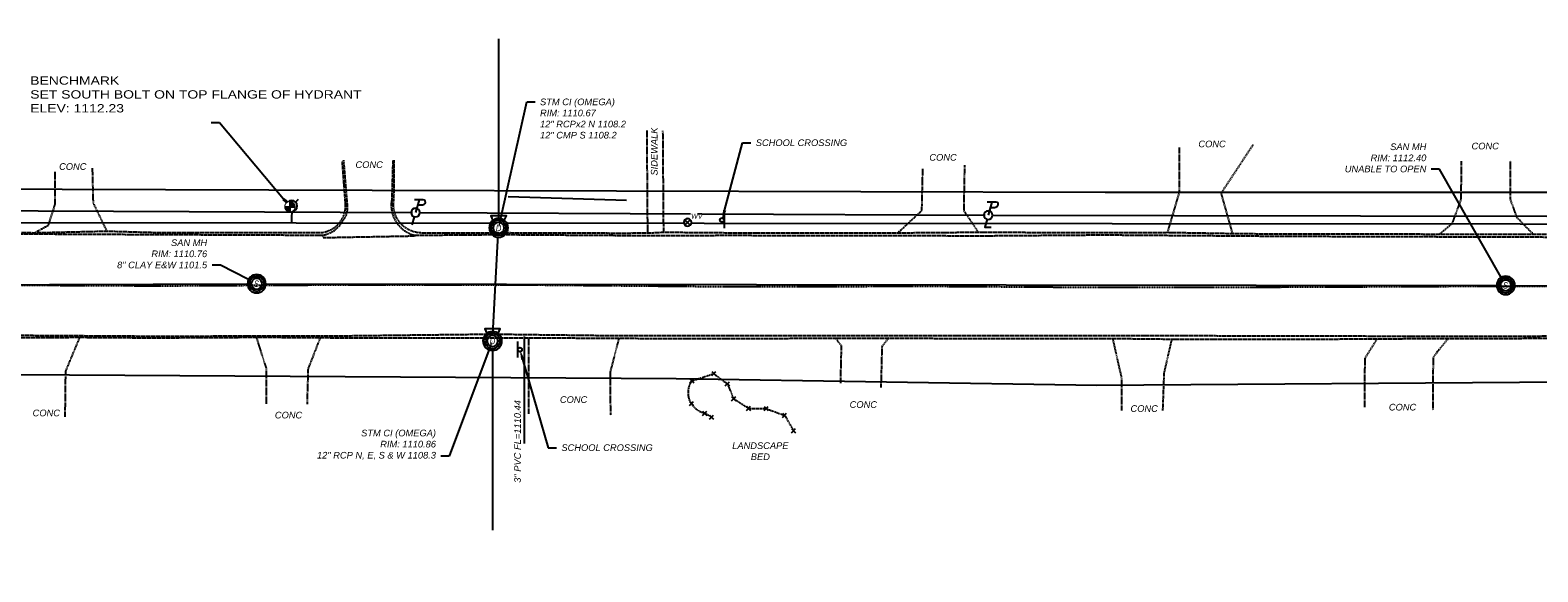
# Model space of a CAD drawing. Extents: x 193346 to 196005, y 288562 to 289022.
# Tile 5 of 12: x 194462 to 194825, y 288719 to 288849. Entities that reach past the tile are written whole.
import ezdxf
from ezdxf import colors
from ezdxf.entities.mleader import LeaderData, LeaderLine
from ezdxf.enums import TextEntityAlignment as Align
from ezdxf.math import Vec2, Vec3

# ---------------------------------------------------------------- set-up
doc = ezdxf.new("R2010")
doc.units = 0
doc.header["$MEASUREMENT"] = 0
for name, pattern in [('c_x-pv-crown', [0.06, 0.035, -0.025]), ('c_x-pv-curb', [0.25, 0.2, -0.05]), ('c_x-pv-drive', [0.2, 0.15, -0.05]), ('c_x-pv-walk', [0.2, 0.15, -0.05]), ('c_x-vg-bed', [0.17, 0.12, -0.05])]:
    doc.linetypes.add(name, pattern=pattern)
for name, color, linetype in [('C_P-SV-Bench', 7, 'Continuous'), ('C_P-SV-Symb-WO', 7, 'Continuous'), ('C_X-FE-Rail-Guard', 237, 'c_x-fe-rail-guard'), ('C_X-FE-Sign', 237, 'Continuous'), ('C_X-FE-Sign-Text', 237, 'Continuous'), ('C_X-PV-Crown', 252, 'c_x-pv-crown'), ('C_X-PV-Curb-Back', 251, 'c_x-pv-curb'), ('C_X-PV-Curb-Face', 252, 'c_x-pv-curb'), ('C_X-PV-Drive-Conc', 251, 'c_x-pv-drive'), ('C_X-PV-Text', 251, 'Continuous'), ('C_X-PV-Walk-Conc', 251, 'c_x-pv-walk'), ('C_X-UT-Elec-Struc', 64, 'Continuous'), ('C_X-UT-Elec-Struc-WO', 7, 'Continuous'), ('C_X-UT-Gas-Line', 44, 'c_x-ut-gas-line-t'), ('C_X-UT-Misc-Line-OH', 94, 'c_x-ut-misc-line-oh-t'), ('C_X-UT-Misc-Struc-WO', 7, 'Continuous'), ('C_X-UT-San-Line', 34, 'c_x-ut-san-line-t'), ('C_X-UT-San-Struc', 34, 'Continuous'), ('C_X-UT-San-Struc-WO', 7, 'Continuous'), ('C_X-UT-San-Text', 34, 'Continuous'), ('C_X-UT-Stm-Line', 204, 'c_x-ut-stm-line-t'), ('C_X-UT-Stm-Struc', 204, 'Continuous'), ('C_X-UT-Stm-Struc-WO', 7, 'Continuous'), ('C_X-UT-Stm-Text', 204, 'Continuous'), ('C_X-UT-Wat-Line', 154, 'c_x-ut-wat-line-t'), ('C_X-UT-Wat-Serv', 154, 'c_x-ut-wat-serv-t'), ('C_X-UT-Wat-Struc', 154, 'Continuous'), ('C_X-UT-Wat-Struc-WO', 7, 'Continuous'), ('C_X-VG-Bed', 27, 'c_x-vg-bed'), ('C_X-VG-Points', 56, 'Continuous'), ('C_X-VG-Text', 56, 'Continuous')]:
    doc.layers.add(name, color=color, linetype=linetype)
doc.styles.add('CT_P-Text', font='arial.ttf')
doc.styles.add('CT_X-Line', font='ariali.ttf')
doc.styles.add('CT_X-Symb-N', font='ARIALNI.TTF')
doc.styles.add('CT_X-Text', font='ariali.ttf')
doc.linetypes.add('c_x-fe-rail-guard', pattern='A,0,[133,AECCLAND,S=0.025,R=90,X=0,Y=0],0.305663', length=0.305663)
doc.linetypes.add('c_x-ut-gas-line-t', pattern='A,0.625,-0.07,0.625,-0.07,["GAS",CT_X-Line,S=0.07,R=0,X=-0.025,Y=-0.034],-0.22', length=1.61)
doc.linetypes.add('c_x-ut-misc-line-oh-t', pattern='A,0.5,-0.07,0.5,-0.07,["UTIL-OH",CT_X-Line,S=0.07,R=0,X=-0.025,Y=-0.034],-0.4', length=1.54)
doc.linetypes.add('c_x-ut-san-line-t', pattern='A,0.625,-0.07,0.625,-0.07,["SAN",CT_X-Line,S=0.07,R=0,X=-0.025,Y=-0.034],-0.22', length=1.61)
doc.linetypes.add('c_x-ut-stm-line-t', pattern='A,0.625,-0.07,0.625,-0.07,["STM",CT_X-Line,S=0.07,R=0,X=-0.025,Y=-0.034],-0.22', length=1.61)
doc.linetypes.add('c_x-ut-wat-line-t', pattern='A,0.625,-0.07,0.625,-0.07,["WAT",CT_X-Line,S=0.07,R=0,X=-0.025,Y=-0.034],-0.23', length=1.62)
doc.linetypes.add('c_x-ut-wat-serv-t', pattern='A,0.2,-0.07,0.2,-0.07,["WS",CT_X-Line,S=0.07,R=0,X=-0.025,Y=-0.034],-0.17', length=0.71)

# ---------------------------------------------------------------- blocks, each defined once
blk = doc.blocks.new('C_X-UT-Wat-Hyd-Fire')
blk.add_wipeout([(0, 0.06), (0.012, 0.059), (0.024, 0.055), (0.033, 0.05), (0.042, 0.042), (0.05, 0.033), (0.056, 0.021), (0.059, 0.013), (0.06, 0), (0.058, -0.016), (0.052, -0.03), (0.045, -0.04), (0.036, -0.048), (0.025, -0.055), (0.014, -0.058), (0.003, -0.06), (-0.007, -0.06), (-0.02, -0.057), (-0.031, -0.051), (-0.041, -0.044), (-0.049, -0.034), (-0.056, -0.022), (-0.06, -0.007), (-0.06, 0.006), (-0.057, 0.019), (-0.052, 0.029), (-0.045, 0.04), (-0.035, 0.049), (-0.025, 0.055), (-0.014, 0.058), (-0.007, 0.06)]).dxf.layer = 'C_X-UT-Wat-Struc-WO'
at = {"linetype": 'Continuous', "flags": 128}
for points in [[(0.065, 0, 1), (-0.065, 0, 1)], [(0.029, 0, 1), (-0.029, 0, 1)]]:
    blk.add_lwpolyline(points, format="xyb", close=True, dxfattribs=at)
at = {"flags": 128}
for points in [[(0.078, 0.078), (0.046, 0.046)], [(0.078, -0.078), (0.046, -0.046)]]:
    blk.add_lwpolyline(points, dxfattribs=at)
at = {"linetype": 'Continuous'}
blk.add_circle((0, 0), 0.003, dxfattribs=at)
blk = doc.blocks.new('C_P-SV-BM-Set')
blk.add_wipeout([(0.001, 0.056), (0.009, 0.055), (0.019, 0.052), (0.027, 0.049), (0.035, 0.044), (0.041, 0.038), (0.046, 0.031), (0.051, 0.022), (0.054, 0.015), (0.056, 0.004), (0.055, -0.006), (0.053, -0.017), (0.049, -0.026), (0.044, -0.034), (0.04, -0.039), (0.032, -0.046), (0.026, -0.05), (0.017, -0.053), (0.007, -0.055), (-0.002, -0.056), (-0.011, -0.055), (-0.022, -0.051), (-0.031, -0.046), (-0.037, -0.042), (-0.044, -0.034), (-0.05, -0.025), (-0.053, -0.016), (-0.055, -0.005), (-0.055, 0.007), (-0.052, 0.02), (-0.047, 0.03), (-0.041, 0.038), (-0.032, 0.046), (-0.023, 0.051), (-0.015, 0.054), (-0.008, 0.055)]).dxf.layer = 'C_P-SV-Symb-WO'
h = blk.add_hatch(color=256)
h.dxf.hatch_style = 1
h.paths.add_polyline_path([(0, 0), (0.061, 0, 0.001775), (0.061, 0, 0.414214), (0, 0.061)])
h.paths.add_polyline_path([(0, 0), (-0.061, 0, 0.412136), (0, -0.061)])
for p, q in [((0, 0.061), (0, -0.061)), ((-0.061, 0), (0.061, 0))]:
    blk.add_line(p, q)
at = {"const_width": 0.012, "flags": 128}
blk.add_lwpolyline([(-0.062, 0, 1.007008), (0.062, 0, 1.007008)], format="xyb", close=True, dxfattribs=at)
blk = doc.blocks.new('C_X-UT-San-MH-48')
blk.add_wipeout([(0, 0.108), (-0.028, 0.104), (-0.054, 0.094), (-0.077, 0.076), (-0.094, 0.054), (-0.105, 0.028), (-0.108, 0), (-0.105, -0.028), (-0.094, -0.054), (-0.077, -0.077), (-0.054, -0.094), (-0.028, -0.105), (0, -0.108), (0.028, -0.105), (0.054, -0.094), (0.076, -0.077), (0.094, -0.054), (0.104, -0.028), (0.108, 0), (0.104, 0.028), (0.094, 0.054), (0.076, 0.076), (0.054, 0.094), (0.028, 0.104)]).dxf.layer = 'C_X-UT-San-Struc-WO'
at = {"flags": 128}
for points in [[(-0.113, 0, 0.999773), (0.113, 0, 0.999773)], [(-0.09, 0, 0.999773), (0.09, 0, 0.999773)], [(0.066, 0, 1), (-0.066, 0, 1)]]:
    blk.add_lwpolyline(points, format="xyb", close=True, dxfattribs=at)
at = {"style": 'CT_X-Symb-N'}
blk.add_text('S', height=0.08, dxfattribs=at).set_placement((-0.003, 0), align=Align.MIDDLE_CENTER)
blk = doc.blocks.new('C_X-UT-POLE-COMB-PT')
blk.add_wipeout([(0.001, 0.052), (0.009, 0.051), (0.017, 0.049), (0.025, 0.046), (0.032, 0.041), (0.038, 0.035), (0.043, 0.029), (0.048, 0.021), (0.05, 0.014), (0.052, 0.004), (0.052, -0.006), (0.05, -0.016), (0.046, -0.024), (0.041, -0.032), (0.037, -0.037), (0.03, -0.043), (0.024, -0.046), (0.016, -0.05), (0.007, -0.052), (-0.002, -0.052), (-0.01, -0.051), (-0.021, -0.048), (-0.029, -0.043), (-0.034, -0.039), (-0.041, -0.032), (-0.046, -0.024), (-0.05, -0.015), (-0.052, -0.005), (-0.052, 0.006), (-0.049, 0.019), (-0.044, 0.028), (-0.038, 0.036), (-0.03, 0.043), (-0.022, 0.047), (-0.014, 0.05), (-0.008, 0.051)]).dxf.layer = 'C_X-UT-Misc-Struc-WO'
at = {"flags": 128}
blk.add_lwpolyline([(-0.056, 0, 1), (0.056, 0, 1)], format="xyb", close=True, dxfattribs=at)
blk.add_lwpolyline([(0.028, 0.1), (0.082, 0.1, 0.211724), (0.12, 0.116, 0.674769), (0.101, 0.166), (-0.013, 0.166)], format="xyb", dxfattribs=at)
for points in [[(0.047, 0.166), (0, 0)], [(-0.016, -0.053), (-0.046, -0.155)]]:
    blk.add_lwpolyline(points, dxfattribs=at)
blk = doc.blocks.new('C_X-UT-Stm-MH-48-CI')
blk.add_wipeout([(0, 0.108), (-0.028, 0.104), (-0.054, 0.094), (-0.077, 0.076), (-0.094, 0.054), (-0.105, 0.028), (-0.108, 0), (-0.105, -0.028), (-0.094, -0.054), (-0.077, -0.077), (-0.054, -0.094), (-0.028, -0.105), (0, -0.108), (0.028, -0.105), (0.054, -0.094), (0.076, -0.077), (0.094, -0.054), (0.104, -0.028), (0.108, 0), (0.104, 0.028), (0.094, 0.054), (0.076, 0.076), (0.054, 0.094), (0.028, 0.104)]).dxf.layer = 'C_X-UT-Stm-Struc-WO'
at = {"flags": 128}
for points in [[(-0.113, 0, 0.999773), (0.113, 0, 0.999773)], [(-0.09, 0, 0.999773), (0.09, 0, 0.999773)], [(0.066, 0, 1), (-0.066, 0, 1)]]:
    blk.add_lwpolyline(points, format="xyb", close=True, dxfattribs=at)
blk.add_lwpolyline([(0.068, 0.09), (0.092, 0.145), (-0.092, 0.145), (-0.068, 0.09)], dxfattribs=at)
at = {"style": 'CT_X-Symb-N'}
blk.add_text('D', height=0.08, dxfattribs=at).set_placement((0, 0), align=Align.MIDDLE_CENTER)
blk = doc.blocks.new('C_X-FE-POST-SIGN')
blk.add_line((-0.099, 0.026), (0.099, 0.026))
blk.add_circle((0, 0), 0.0257)
blk = doc.blocks.new('C_X-UT-Wat-Valve-T')
blk.add_wipeout([(0, 0.046), (-0.012, 0.045), (-0.023, 0.04), (-0.033, 0.033), (-0.04, 0.023), (-0.045, 0.012), (-0.046, 0), (-0.045, -0.012), (-0.04, -0.023), (-0.033, -0.033), (-0.023, -0.04), (-0.012, -0.045), (0, -0.046), (0.012, -0.045), (0.023, -0.04), (0.033, -0.033), (0.04, -0.023), (0.045, -0.012), (0.046, 0), (0.045, 0.012), (0.04, 0.023), (0.033, 0.033), (0.023, 0.04), (0.012, 0.045)]).dxf.layer = 'C_X-UT-Wat-Struc-WO'
for p, q in [((-0.036, -0.036), (0.036, 0.036)), ((0.036, -0.036), (-0.036, 0.036))]:
    blk.add_line(p, q)
at = {"flags": 128}
blk.add_lwpolyline([(0.051, 0, 1), (-0.051, 0, 1)], format="xyb", close=True, dxfattribs=at)
at = {"insert": (0.047, 0.118), "char_height": 0.07, "width": 0.07784, "attachment_point": 1, "style": 'CT_X-Symb-N', "bg_fill": 3, "box_fill_scale": 1.1, "bg_fill_color": 256, "bg_fill_transparency": 0}
blk.add_mtext('WV', dxfattribs=at)
blk = doc.blocks.new('C_X-UT-POLE-COMB-PTL')
blk.add_wipeout([(0.001, 0.052), (0.009, 0.051), (0.017, 0.049), (0.025, 0.046), (0.032, 0.041), (0.038, 0.035), (0.043, 0.029), (0.048, 0.021), (0.05, 0.014), (0.052, 0.004), (0.052, -0.006), (0.05, -0.016), (0.046, -0.024), (0.041, -0.032), (0.037, -0.037), (0.03, -0.043), (0.024, -0.046), (0.016, -0.05), (0.007, -0.052), (-0.002, -0.052), (-0.01, -0.051), (-0.021, -0.048), (-0.029, -0.043), (-0.034, -0.039), (-0.041, -0.032), (-0.046, -0.024), (-0.05, -0.015), (-0.052, -0.005), (-0.052, 0.006), (-0.049, 0.019), (-0.044, 0.028), (-0.038, 0.036), (-0.03, 0.043), (-0.022, 0.047), (-0.014, 0.05), (-0.008, 0.051)]).dxf.layer = 'C_X-UT-Elec-Struc-WO'
at = {"flags": 128}
blk.add_lwpolyline([(-0.056, 0, 1), (0.056, 0, 1)], format="xyb", close=True, dxfattribs=at)
blk.add_lwpolyline([(0.028, 0.1), (0.082, 0.1, 0.211724), (0.12, 0.116, 0.674769), (0.101, 0.166), (-0.013, 0.166)], format="xyb", dxfattribs=at)
for points in [[(0.047, 0.166), (0, 0)], [(-0.016, -0.053), (-0.046, -0.155), (0.039, -0.155)]]:
    blk.add_lwpolyline(points, dxfattribs=at)

msp = doc.modelspace()

# ---------------------------------------------------------------- linework, layer by layer
at = {"layer": 'C_X-FE-Rail-Guard', "elevation": 1110.4, "flags": 128}
msp.add_lwpolyline([(194577.43, 288808.97), (194605.86, 288808.14)], dxfattribs=at)
at = {"layer": 'C_X-PV-Curb-Back', "elevation": 1112.14, "flags": 128}
msp.add_lwpolyline([(194795.11, 288800.01), (194801.38, 288799.95), (194823.93, 288799.97), (194862.73, 288799.9), (194879.39, 288799.95), (194906.25, 288800.11), (194933.94, 288799.91), (194948.4, 288800.13), (194993.03, 288799.8), (195000.08, 288799.83), (195015.19, 288799.94), (195045.38, 288799.89), (195057.32, 288799.88), (195073.59, 288799.98), (195083.63, 288799.95), (195122.79, 288799.97), (195143.92, 288799.99), (195175.66, 288799.85), (195192.96, 288800.02), (195213.7, 288799.96), (195256.82, 288799.96), (195273.21, 288799.85), (195310.23, 288799.85), (195315.77, 288799.78), (195338.82, 288799.71), (195354.48, 288799.77), (195388, 288799.76), (195404, 288799.61), (195406.6, 288799.61)], dxfattribs=at)
at = {"layer": 'C_X-PV-Curb-Face', "elevation": 1110.45, "flags": 128}
msp.add_lwpolyline([(194532.85, 288799.71), (194532.94, 288799.13), (194555.08, 288799.54), (194554.86, 288799.69)], dxfattribs=at)
at = {"layer": 'C_X-PV-Drive-Conc', "flags": 128}
for points, elevation in [([(194736.03, 288800.39), (194738.88, 288810), (194738.87, 288820.76)], 1111.81), ([(194751.68, 288800.12), (194748.95, 288809.79), (194756.65, 288821.49)], 1111.96), ([(194801.38, 288799.95), (194804.54, 288802.57), (194806.64, 288808.32), (194806.74, 288817.58)], 1112.18), ([(194823.93, 288799.97), (194820.07, 288803.94), (194818.48, 288808.42), (194818.5, 288817.65)], 1112.14), ([(194463.49, 288800.3), (194466.85, 288802.14), (194468.42, 288807.02), (194468.48, 288815.04)], 1110.83), ([(194480.93, 288800.69), (194477.65, 288807.44), (194477.45, 288815.85)], 1110.87), ([(194671.17, 288800.28), (194676.93, 288805.67), (194677.15, 288815.63)], 1111.58), ([(194474.33, 288775.16), (194470.92, 288766.99), (194470.79, 288756.03)], 1110.95), ([(194516.82, 288775.17), (194519.17, 288767.77), (194519.18, 288759.09)], 1110.74), ([(194532.2, 288775.11), (194529.27, 288767.56), (194529.03, 288759.09)], 1110.8), ([(194582.27, 288775.06), (194582.34, 288756.79)], 1110.73), ([(194604.04, 288774.92), (194601.91, 288766.7), (194602.01, 288756.43)], 1110.9), ([(194656.14, 288774.98), (194657.52, 288773.12), (194657.31, 288764.1)], 1111.52), ([(194668.86, 288774.96), (194667.31, 288772.94), (194667.06, 288763.08)], 1111.69), ([(194722.78, 288774.88), (194724.93, 288765.39), (194724.97, 288757.53)], 1112.12), ([(194737.01, 288774.72), (194735.14, 288766.58), (194734.82, 288757.5)], 1112.16), ([(194786.42, 288774.79), (194783.44, 288770.1), (194783.37, 288758.34)], 1112.28), ([(194803.5, 288774.89), (194799.88, 288770.39), (194799.8, 288757.66)], 1112.11)]:
    msp.add_lwpolyline(points, dxfattribs=dict(at, elevation=elevation))
at = {"layer": 'C_X-PV-Walk-Conc', "flags": 128}
for points, elevation in [([(194610.99, 288800.24), (194610.82, 288824.95)], 1111), ([(194614.83, 288800.43), (194614.65, 288824.88)], 1110.98)]:
    msp.add_lwpolyline(points, dxfattribs=dict(at, elevation=elevation))
at = {"layer": 'C_X-UT-Gas-Line', "flags": 128}
for points in [[(193872.98, 288811.11), (194024.72, 288811.94), (194150.44, 288811.31), (194253.66, 288811.88), (194370.59, 288811.12), (194544.71, 288810.49), (194721.04, 288810.04), (194834.53, 288810.07), (194973.59, 288810.16), (195633.23, 288811.04), (195647.03, 288805.65)], [(193892.07, 288745.84), (193892.04, 288761.94), (193898.75, 288770.71), (193940.5, 288770.4), (194025.36, 288770.82), (194150.45, 288770.22), (194259.56, 288767.43), (194617.79, 288765.22), (194719.01, 288763.62), (194831.95, 288764.41), (194999.94, 288764.79), (195056.56, 288763.5), (195140.43, 288763.79), (195228.23, 288764.07), (195362.41, 288763.31), (195639.08, 288762.04), (195663.5, 288762.39), (195825.87, 288763.58)]]:
    msp.add_lwpolyline(points, dxfattribs=at)
at = {"layer": 'C_X-UT-Misc-Line-OH', "flags": 128}
msp.add_lwpolyline([(193923.36, 288805.54), (194046.34, 288805.04), (194176.66, 288805.29), (194301.68, 288805.42), (194427.94, 288805.68), (194555.1, 288805.13), (194692.89, 288804.52), (194827.28, 288804.29), (194956.77, 288803.45), (195080.51, 288804.8), (195214.21, 288805.04), (195340.27, 288804.42), (195470.16, 288803.46), (195595.34, 288803.7)], dxfattribs=at)
at = {"layer": 'C_X-UT-San-Line', "flags": 128}
msp.add_lwpolyline([(193518.04, 288803.41), (193898.2, 288788.67), (194217.39, 288787.03), (194516.92, 288788.02), (194817.37, 288787.64), (195117.34, 288787.53), (195466.97, 288787.15), (195799.05, 288796.77)], dxfattribs=at)
at = {"layer": 'C_X-UT-Stm-Line'}
for p, q in [((194575.12, 288846.94), (194575.12, 288801.46)), ((194573.63, 288774.27), (194575.12, 288801.46)), ((194573.63, 288774.27), (194573.63, 288728.79)), ((194581.27, 288775.36, -1.15), (194581.27, 288749.61, -1.15))]:
    msp.add_line(p, q, dxfattribs=at)
at = {"layer": 'C_X-UT-Wat-Line', "flags": 128}
msp.add_lwpolyline([(193741.32, 288803.31), (195802.07, 288801.61)], dxfattribs=at)
at = {"layer": 'C_X-UT-Wat-Serv'}
msp.add_line((194525.34, 288806.71), (194525.33, 288802.66), dxfattribs=at)
at = {"layer": 'C_X-VG-Bed', "elevation": 1111.73, "flags": 128}
msp.add_lwpolyline([(194626.34, 288755.96), (194624.67, 288756.87), (194624.48, 288756.92), (194624.3, 288756.98), (194624.12, 288757.04), (194623.94, 288757.11), (194623.76, 288757.19), (194623.58, 288757.27), (194623.41, 288757.36), (194623.25, 288757.46), (194623.08, 288757.56), (194622.92, 288757.67), (194622.77, 288757.78), (194622.61, 288757.9), (194622.47, 288758.03), (194622.33, 288758.16), (194622.19, 288758.3), (194622.06, 288758.44), (194621.93, 288758.58), (194621.81, 288758.74), (194621.7, 288758.89), (194621.59, 288759.05), (194621.49, 288759.21), (194621.39, 288759.39), (194621.29, 288759.56), (194621.21, 288759.74), (194621.13, 288759.93), (194621.06, 288760.11), (194620.99, 288760.3), (194620.94, 288760.49), (194620.89, 288760.68), (194620.85, 288760.88), (194620.81, 288761.07), (194620.79, 288761.27), (194620.77, 288761.47), (194620.75, 288761.67), (194620.75, 288761.86), (194620.75, 288762.06), (194620.77, 288762.26), (194620.79, 288762.46), (194620.81, 288762.66), (194620.85, 288762.85), (194620.89, 288763.05), (194620.94, 288763.24), (194621, 288763.43), (194621.06, 288763.62), (194621.13, 288763.8), (194621.21, 288763.98), (194621.3, 288764.16), (194621.39, 288764.34), (194621.49, 288764.51), (194621.59, 288764.68), (194621.59, 288764.68), (194626.87, 288766.43), (194630.12, 288763.97), (194631.64, 288760.41), (194635.22, 288758.08), (194639.47, 288758.02), (194643.9, 288756.38), (194646.07, 288752.71)], dxfattribs=at)
at = {"layer": 'C_X-VG-Points'}
for p, q in [((194626.38, 288765.94), (194627.37, 288766.93)), ((194626.38, 288766.93), (194627.37, 288765.94)), ((194621.1, 288764.19), (194622.09, 288765.18)), ((194621.1, 288765.18), (194622.09, 288764.19)), ((194629.62, 288763.47), (194630.61, 288764.46)), ((194629.62, 288764.46), (194630.61, 288763.47)), ((194620.99, 288758.72), (194621.98, 288759.71)), ((194620.99, 288759.71), (194621.98, 288758.72)), ((194631.15, 288759.92), (194632.14, 288760.91)), ((194631.15, 288760.91), (194632.14, 288759.92)), ((194624.18, 288756.37), (194625.17, 288757.36)), ((194624.18, 288757.36), (194625.17, 288756.37)), ((194625.84, 288755.46), (194626.83, 288756.45)), ((194625.84, 288756.45), (194626.83, 288755.46)), ((194634.72, 288757.59), (194635.71, 288758.58)), ((194634.72, 288758.58), (194635.71, 288757.59)), ((194638.98, 288757.53), (194639.97, 288758.52)), ((194638.98, 288758.52), (194639.97, 288757.53)), ((194643.4, 288755.89), (194644.39, 288756.88)), ((194643.4, 288756.88), (194644.39, 288755.89)), ((194645.57, 288752.21), (194646.56, 288753.2)), ((194645.57, 288753.2), (194646.56, 288752.21))]:
    msp.add_line(p, q, dxfattribs=at)

# ---------------------------------------------------------------- block references
at = {"layer": 'C_X-FE-Sign'}
for p, xscale, yscale, zscale, rotation in [((194628.86, 288803.34), 19.4669989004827, 19.4669989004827, 19.4669989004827, 270), ((194580.23, 288772.2), 19.46699890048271, 19.46699890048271, 19.46699890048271, 90)]:
    msp.add_blockref('C_X-FE-POST-SIGN', p, dxfattribs=dict(at, xscale=xscale, yscale=yscale, zscale=zscale, rotation=rotation))

# ---------------------------------------------------------------- texts
at = {"layer": 'C_X-PV-Text', "style": 'CT_X-Text'}
msp.add_text('SIDEWALK', height=1.6, rotation=90, dxfattribs=at).set_placement((194612.54, 288819.81), align=Align.MIDDLE)
for p in [(194746.72, 288821.64), (194812.42, 288821.13), (194472.69, 288816.21), (194543.98, 288816.65), (194682.01, 288818.41), (194593.15, 288760.19), (194662.84, 288758.99), (194730.39, 288758.03), (194792.54, 288758.36), (194466.32, 288756.97), (194524.59, 288756.45)]:
    msp.add_text('CONC', height=1.6, dxfattribs=at).set_placement(p, align=Align.MIDDLE)
at = {"layer": 'C_X-UT-Stm-Text', "style": 'CT_X-Text'}
msp.add_text('3" PVC FL=1110.44', height=1.6, rotation=90, dxfattribs=at).set_placement((194580.94, 288750.12, 1110.81), align=Align.BOTTOM_CENTER)
at = {"layer": 'C_X-VG-Text', "insert": (194638.07, 288747.77), "char_height": 1.6, "width": 14.1537, "attachment_point": 5, "style": 'CT_X-Text'}
msp.add_mtext('LANDSCAPE BED', dxfattribs=at)

# ---------------------------------------------------------------- leaders
at = {"layer": 'C_P-SV-Bench'}
ml = msp.add_multileader_mtext('Standard', dxfattribs=at)
ml.set_content('{\\W1.2;BENCHMARK\\PSET SOUTH BOLT ON TOP FLANGE OF HYDRANT\\PELEV: 1117.94}', color=256, style='CT_P-Text')
ml.set_leader_properties(color=256)
ml.build(insert=Vec2(0, 0))
ml.multileader.update_dxf_attribs({"has_text_frame": 1, "text_right_attachment_type": 3, "dogleg_length": 0.1, "arrow_head_size": 2.4, "scale": 20})
ctx = ml.context
ctx.base_point, ctx.scale, ctx.char_height, ctx.arrow_head_size, ctx.landing_gap_size, ctx.plane_origin = Vec3(193767.06, 288847.94), 20, 2, 2.4, 1.2, Vec3(193829.5, 288806.49)
ctx.right_attachment = 3
notes = []
notes.append((ctx, [(0, (1, 1, 0), (193813.82, 288837.82), (-1, 0), 2, [(0, [(193829.5, 288806.49)], 0, [])])]))
ctx.mtext.insert, ctx.mtext.width, ctx.mtext.flow_direction = Vec3(193768.26, 288848.95), 46.7749, 5
ml = msp.add_multileader_mtext('Standard', dxfattribs=at)
ml.set_content('{\\W1.2;BENCHMARK\\PSET SOUTH BOLT ON TOP FLANGE OF HYDRANT\\PELEV: 1112.23}', color=256, style='CT_P-Text')
ml.set_leader_properties(color=256)
ml.build(insert=Vec2(0, 0))
ml.multileader.update_dxf_attribs({"has_text_frame": 1, "text_right_attachment_type": 3, "dogleg_length": 0.1, "arrow_head_size": 2.4, "scale": 20})
ctx = ml.context
ctx.base_point, ctx.scale, ctx.char_height, ctx.arrow_head_size, ctx.landing_gap_size, ctx.plane_origin = Vec3(194461.25, 288836.87), 20, 2, 2.4, 1.2, Vec3(194524.91, 288806.55)
ctx.right_attachment = 3
notes.append((ctx, [(0, (1, 1, 0), (194508.01, 288826.75), (-1, 0), 2, [(0, [(194524.91, 288806.55)], 0, [])])]))
ctx.mtext.insert, ctx.mtext.width, ctx.mtext.flow_direction = Vec3(194462.45, 288837.88), 46.1784, 5
at = {"layer": 'C_X-FE-Sign-Text'}
ml = msp.add_multileader_mtext('Standard', dxfattribs=at)
ml.set_content('SCHOOL CROSSING', color=256, style='CT_X-Text')
ml.set_leader_properties(color=256)
ml.build(insert=Vec2(0, 0))
ml.multileader.update_dxf_attribs({"text_right_attachment_type": 3, "dogleg_length": 0.1, "arrow_head_size": 2.4, "scale": 20})
ctx = ml.context
ctx.base_point, ctx.scale, ctx.char_height, ctx.arrow_head_size, ctx.landing_gap_size, ctx.plane_origin = Vec3(194635.77, 288821.91), 20, 1.6, 2.4, 1.2, Vec3(194628.86, 288803.34)
ctx.right_attachment = 3
notes.append((ctx, [(0, (1, 1, 0), (194633.77, 288821.91), (1, 0), 2, [(0, [(194628.86, 288803.34)], 0, [])])]))
ctx.mtext.insert, ctx.mtext.width, ctx.mtext.flow_direction = Vec3(194636.97, 288822.73), 7.6859, 5
ml = msp.add_multileader_mtext('Standard', dxfattribs=at)
ml.set_content('SCHOOL CROSSING', color=256, style='CT_X-Text')
ml.set_leader_properties(color=256)
ml.build(insert=Vec2(0, 0))
ml.multileader.update_dxf_attribs({"text_right_attachment_type": 3, "dogleg_length": 0.1, "arrow_head_size": 2.4, "scale": 20})
ctx = ml.context
ctx.base_point, ctx.scale, ctx.char_height, ctx.arrow_head_size, ctx.landing_gap_size, ctx.plane_origin = Vec3(194589.02, 288748.62), 20, 1.6, 2.4, 1.2, Vec3(194601.89, 288747.41)
ctx.right_attachment = 3
notes.append((ctx, [(0, (1, 1, 0), (194587.02, 288748.62), (1, 0), 2, [(0, [(194580.23, 288772.2)], 0, [])])]))
ctx.mtext.insert, ctx.mtext.width, ctx.mtext.flow_direction = Vec3(194590.22, 288749.43), 7.6859, 5
at = {"layer": 'C_X-UT-San-Text'}
ml = msp.add_multileader_mtext('Standard', dxfattribs=at)
ml.set_content('SAN MH\\PRIM: 1112.40\\PUNABLE TO OPEN', color=256, style='CT_X-Text')
ml.set_leader_properties(color=256)
ml.build(insert=Vec2(0, 0))
ml.multileader.update_dxf_attribs({"text_right_attachment_type": 3, "dogleg_length": 0.1, "arrow_head_size": 2.4, "scale": 20})
ctx = ml.context
ctx.base_point, ctx.scale, ctx.char_height, ctx.arrow_head_size, ctx.landing_gap_size, ctx.plane_origin = Vec3(194777.57, 288820.94), 20, 1.6, 2.4, 1.2, Vec3(194817.37, 288787.64)
ctx.right_attachment, ctx.text_align_type = 3, 2
notes.append((ctx, [(0, (1, 1, 0), (194801.46, 288815.55), (-1, 0), 2, [(0, [(194817.37, 288787.64)], 0, [])])]))
ctx.mtext.insert, ctx.mtext.alignment, ctx.mtext.flow_direction = Vec3(194798.26, 288821.76), 3, 5
ml = msp.add_multileader_mtext('Standard', dxfattribs=at)
ml.set_content('SAN MH\\PRIM: 1110.76\\P8" CLAY E&W 1101.5', color=256, style='CT_X-Text')
ml.set_leader_properties(color=256)
ml.build(insert=Vec2(0, 0))
ml.multileader.update_dxf_attribs({"text_right_attachment_type": 3, "dogleg_length": 0.1, "arrow_head_size": 2.4, "scale": 20})
ctx = ml.context
ctx.base_point, ctx.scale, ctx.char_height, ctx.arrow_head_size, ctx.landing_gap_size, ctx.plane_origin = Vec3(194482.28, 288797.87), 20, 1.6, 2.4, 1.2, Vec3(194516.92, 288788.02)
ctx.right_attachment, ctx.text_align_type = 3, 2
notes.append((ctx, [(1, (1, 1, 0), (194508.21, 288792.48), (-1, 0), 2, [(0, [(194516.92, 288788.02)], 0, [])])]))
ctx.mtext.insert, ctx.mtext.alignment, ctx.mtext.flow_direction = Vec3(194505.01, 288798.69), 3, 5
for ctx, leaders in notes:
    for number, flags, end, landing, length, lines in leaders:
        leader = LeaderData()
        leader.index, (leader.has_last_leader_line, leader.has_dogleg_vector, leader.attachment_direction) = number, flags
        leader.last_leader_point, leader.dogleg_vector, leader.dogleg_length = Vec3(end), Vec3(landing), length
        for number, points, colour, breaks in lines:
            line = LeaderLine()
            line.index, line.vertices, line.color, line.breaks = number, Vec3.list(points), colors.encode_raw_color(colour), breaks
            leader.lines.append(line)
        ctx.leaders.append(leader)

# ---------------------------------------------------------------- next in the draw order: block references
at = {"layer": 'C_X-UT-Elec-Struc', "xscale": 18.73126203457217, "yscale": 18.73126203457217, "zscale": 18.73126203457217}
for name, p in [('C_X-UT-POLE-COMB-PT', (194555.1, 288805.13)), ('C_X-UT-POLE-COMB-PTL', (194692.89, 288804.52))]:
    msp.add_blockref(name, p, dxfattribs=at)
at = {"layer": 'C_X-UT-San-Struc', "xscale": 19.52912228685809, "yscale": 19.52912228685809, "zscale": 19.52912228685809, "rotation": 8.537736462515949e-07}
for p in [(194516.92, 288788.02), (194817.37, 288787.64)]:
    msp.add_blockref('C_X-UT-San-MH-48', p, dxfattribs=at)
at = {"layer": 'C_X-UT-Stm-Struc', "xscale": 20.15211861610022, "yscale": 20.15211861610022, "zscale": 20.15211861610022}
for p in [(194575.12, 288801.46), (194573.63, 288774.27)]:
    msp.add_blockref('C_X-UT-Stm-MH-48-CI', p, dxfattribs=at)
at = {"layer": 'C_X-UT-Wat-Struc', "xscale": 20.38506035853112, "yscale": 20.38506035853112, "zscale": 20.38506035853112, "rotation": 90}
msp.add_blockref('C_X-UT-Wat-Hyd-Fire', (194525.34, 288806.71), dxfattribs=at)
at = {"layer": 'C_X-UT-Wat-Struc', "xscale": 17.76629559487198, "yscale": 17.76629559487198, "zscale": 17.76629559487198}
msp.add_blockref('C_X-UT-Wat-Valve-T', (194620.58, 288802.79), dxfattribs=at)

# ---------------------------------------------------------------- next in the draw order: linework, layer by layer
at = {"layer": 'C_X-PV-Crown', "elevation": 1091.34, "flags": 128}
msp.add_lwpolyline([(195817.36, 288787.59), (195728.6, 288786.34), (195683.13, 288786.26), (195635.68, 288786.54), (195590.27, 288786.24), (195540.89, 288786.34), (195496.3, 288786.52), (195451.24, 288786.68), (195400.59, 288787.23), (195354.05, 288786.6), (195304.58, 288787.18), (195258.53, 288786.8), (195219.02, 288786.98), (195174.97, 288786.88), (195129.71, 288787.04), (195084.67, 288787.15), (195044.75, 288787.17), (194998.85, 288787.16), (194950.22, 288787.23), (194906.01, 288787.19), (194858.32, 288787.38), (194811.79, 288787.36), (194765.02, 288787.17), (194720.7, 288787.09), (194677.8, 288787.36), (194631.17, 288787.25), (194582.64, 288787.68), (194537.31, 288787.69), (194493.42, 288787.46), (194451.21, 288787.65), (194404.61, 288787.53), (194354.49, 288787.2), (194305.74, 288787.52), (194269.43, 288787.37), (194213.81, 288787.64), (194176.47, 288787.8), (194132.79, 288787.75), (194092.51, 288787.95), (194040.96, 288788.02), (193992.32, 288787.87), (193943.59, 288788.17), (193876.78, 288787.57), (193826.57, 288787.92)], dxfattribs=at)
at = {"layer": 'C_X-PV-Curb-Back', "flags": 128}
for points, elevation in [([(194556.4, 288800.25), (194555.84, 288800.3), (194555.62, 288800.32), (194555.4, 288800.36), (194555.19, 288800.4), (194554.97, 288800.45), (194554.76, 288800.51), (194554.54, 288800.57), (194554.33, 288800.64), (194554.12, 288800.72), (194553.92, 288800.81), (194553.72, 288800.9), (194553.52, 288800.99), (194553.32, 288801.1), (194553.13, 288801.21), (194552.94, 288801.33), (194552.76, 288801.45), (194552.57, 288801.58), (194552.4, 288801.71), (194552.23, 288801.85), (194552.06, 288802), (194551.9, 288802.15), (194551.74, 288802.31), (194551.59, 288802.47), (194551.44, 288802.64), (194551.3, 288802.81), (194551.17, 288802.99), (194551.04, 288803.17), (194550.91, 288803.35), (194550.8, 288803.54), (194550.8, 288803.54), (194550.69, 288803.73), (194550.58, 288803.92), (194550.48, 288804.12), (194550.39, 288804.32), (194550.31, 288804.52), (194550.23, 288804.73), (194550.16, 288804.94), (194550.1, 288805.15), (194550.04, 288805.36), (194549.99, 288805.58), (194549.94, 288805.79), (194549.91, 288806.01), (194549.88, 288806.23), (194549.86, 288806.45), (194549.84, 288806.66), (194549.83, 288806.88), (194549.83, 288807.1), (194549.84, 288807.32), (194549.85, 288807.54), (194549.87, 288807.76), (194549.9, 288807.98), (194549.94, 288808.2), (194549.94, 288808.2), (194550.03, 288817.7)], 1110.65), ([(194556.4, 288800.25), (194577.84, 288800.31), (194604.05, 288800.22)], 1110.65), ([(194604.05, 288800.22), (194610.99, 288800.24), (194614.83, 288800.43), (194633.92, 288800.27), (194671.17, 288800.28), (194690.54, 288800.43), (194720.71, 288800.32), (194736.03, 288800.39), (194751.68, 288800.12), (194764.58, 288800), (194784.98, 288800.03), (194795.11, 288800.01)], 1110.84)]:
    msp.add_lwpolyline(points, dxfattribs=dict(at, elevation=elevation))
at = {"layer": 'C_X-PV-Curb-Back', "elevation": 1116.46, "flags": 128}
msp.add_lwpolyline([(193910, 288775.6), (193943.01, 288775.67), (193977.44, 288775.72), (193995.43, 288775.7), (194034.95, 288775.78), (194044.1, 288775.73), (194048.04, 288775.6), (194092.02, 288775.68), (194094.63, 288775.97), (194116.41, 288775.73), (194131.65, 288775.56), (194158.83, 288775.66), (194175.21, 288775.63), (194213.93, 288775.36), (194215.18, 288775.46), (194233.62, 288775.35), (194260.23, 288775.37), (194275.02, 288775.36), (194291.47, 288775.51), (194308.85, 288775.32), (194337.2, 288775.25), (194361.22, 288775.22), (194393, 288775.06), (194414.94, 288775.13), (194450.94, 288775.18), (194458.75, 288775.08), (194474.33, 288775.16), (194491.68, 288775.03), (194516.82, 288775.17), (194532.2, 288775.11), (194538.17, 288774.99), (194582.27, 288775.06), (194604.04, 288774.92), (194633.59, 288774.83), (194656.14, 288774.98), (194668.86, 288774.96), (194676.79, 288774.91), (194719.6, 288774.86), (194722.78, 288774.88), (194737.01, 288774.72), (194767.8, 288774.7), (194786.42, 288774.79), (194803.5, 288774.89), (194812.76, 288774.87), (194848.09, 288775.02), (194862.66, 288774.97), (194904.96, 288774.83), (194914.49, 288774.79), (194930.88, 288774.92), (194951.97, 288774.8), (194999.67, 288774.86), (195044.87, 288774.67), (195046.42, 288774.58), (195046.92, 288774.56), (195047.41, 288774.54), (195047.9, 288774.5), (195048.39, 288774.46), (195048.88, 288774.42), (195049.37, 288774.36), (195049.86, 288774.3, -0.08056), (195055.22, 288773.07, -0.207491), (195068.66, 288759.5), (195069.13, 288757.9)], format="xyb", dxfattribs=at)
at = {"layer": 'C_X-PV-Curb-Face', "elevation": 1110.78, "flags": 128}
msp.add_lwpolyline([(194549.67, 288817.63), (194549.42, 288808.3), (194549.38, 288808.06), (194549.35, 288807.82), (194549.32, 288807.58), (194549.3, 288807.35), (194549.29, 288807.11), (194549.29, 288806.87), (194549.29, 288806.63), (194549.31, 288806.39), (194549.33, 288806.15), (194549.35, 288805.91), (194549.39, 288805.67), (194549.43, 288805.44), (194549.48, 288805.2), (194549.54, 288804.97), (194549.61, 288804.74), (194549.68, 288804.51), (194549.76, 288804.28), (194549.85, 288804.06), (194549.94, 288803.84), (194550.04, 288803.62), (194550.15, 288803.41), (194550.27, 288803.2), (194550.39, 288803), (194550.52, 288802.8), (194550.65, 288802.6), (194550.79, 288802.41), (194550.94, 288802.22), (194551.09, 288802.04), (194551.24, 288801.86), (194551.41, 288801.69), (194551.58, 288801.52), (194551.75, 288801.36), (194551.93, 288801.2), (194552.11, 288801.05), (194552.3, 288800.91), (194552.49, 288800.77), (194552.69, 288800.64), (194552.89, 288800.51), (194553.1, 288800.39), (194553.31, 288800.28), (194553.52, 288800.18), (194553.74, 288800.08), (194553.95, 288799.98), (194554.18, 288799.9), (194554.4, 288799.82), (194554.63, 288799.75), (194554.86, 288799.69), (194554.86, 288799.69), (194575.03, 288799.86), (194603.99, 288799.66), (194633.86, 288799.67), (194671.23, 288799.63), (194690.66, 288799.56), (194720.69, 288799.78), (194764.63, 288799.46), (194860.49, 288799.16), (194889.49, 288799.32), (194906.36, 288799.5), (195000.02, 288798.58), (195015.17, 288798.92), (195045.47, 288799.29), (195083.62, 288799.25), (195175.68, 288799.27), (195309.98, 288799.17), (195354.5, 288799.1), (195406.8, 288798.94), (195453.95, 288798.95), (195540.7, 288798.2)], dxfattribs=at)
at = {"layer": 'C_X-PV-Curb-Face', "elevation": 1116.28, "flags": 128}
msp.add_lwpolyline([(193910.04, 288776.08), (193943.08, 288776.32), (193977.72, 288776.41), (193995.77, 288776.46), (194044.03, 288776.66), (194091.98, 288776.23), (194131.69, 288776.12), (194214.04, 288775.95), (194260.25, 288775.99), (194308.62, 288775.87), (194417.21, 288775.8), (194450.96, 288775.71), (194491.81, 288775.44), (194538.26, 288775.53), (194573.95, 288775.94), (194582.22, 288775.82), (194604.06, 288775.56), (194633.62, 288775.58), (194676.82, 288775.56), (194719.65, 288775.6), (194767.79, 288775.51), (194812.88, 288775.39), (194859.37, 288775.67), (194904.9, 288775.39), (194951.9, 288775.39), (194999.69, 288775.42), (195044.95, 288775.36), (195046.5, 288775.23), (195046.99, 288775.2), (195047.48, 288775.16), (195047.96, 288775.11), (195048.45, 288775.05), (195048.94, 288774.99), (195049.42, 288774.93, -0.043731), (195053.93, 288773.95, -0.23087), (195069.17, 288759.67), (195069.61, 288757.96)], format="xyb", dxfattribs=at)
at = {"layer": 'C_X-PV-Drive-Conc', "elevation": 1111.62, "flags": 128}
msp.add_lwpolyline([(194690.54, 288800.43), (194687.06, 288805.57), (194687.25, 288816.54)], dxfattribs=at)

# ---------------------------------------------------------------- next in the draw order: block references
at = {"layer": 'C_P-SV-Bench', "xscale": 20.11420065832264, "yscale": 20.11420065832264, "zscale": 20.11420065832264}
msp.add_blockref('C_P-SV-BM-Set', (194524.91, 288806.55), dxfattribs=at)

# ---------------------------------------------------------------- next in the draw order: leaders
at = {"layer": 'C_X-UT-Stm-Text'}
ml = msp.add_multileader_mtext('Standard', dxfattribs=at)
ml.set_content('STM CI (OMEGA)\\PRIM: 1110.67\\P12" RCPx2 N 1108.2\\P12" CMP S 1108.2', color=256, style='CT_X-Text')
ml.set_leader_properties(color=256)
ml.build(insert=Vec2(0, 0))
ml.multileader.update_dxf_attribs({"text_right_attachment_type": 3, "dogleg_length": 0.1, "arrow_head_size": 2.4, "scale": 20})
ctx = ml.context
ctx.base_point, ctx.scale, ctx.char_height, ctx.arrow_head_size, ctx.landing_gap_size, ctx.plane_origin = Vec3(194583.88, 288831.73), 20, 1.6, 2.4, 1.2, Vec3(194575.12, 288801.46)
ctx.right_attachment = 3
notes = []
notes.append((ctx, [(0, (1, 1, 0), (194581.88, 288831.73), (1, 0), 2, [(0, [(194575.12, 288801.46)], 0, [])])]))
ctx.mtext.insert, ctx.mtext.flow_direction = Vec3(194585.08, 288832.55), 5
ml = msp.add_multileader_mtext('Standard', dxfattribs=at)
ml.set_content('STM CI (OMEGA)\\PRIM: 1110.86\\P12" RCP N, E, S & W 1108.3', color=256, style='CT_X-Text')
ml.set_leader_properties(color=256)
ml.build(insert=Vec2(0, 0))
ml.multileader.update_dxf_attribs({"text_right_attachment_type": 3, "dogleg_length": 0.1, "arrow_head_size": 2.4, "scale": 20})
ctx = ml.context
ctx.base_point, ctx.scale, ctx.char_height, ctx.arrow_head_size, ctx.landing_gap_size, ctx.plane_origin = Vec3(194530.56, 288751.98), 20, 1.6, 2.4, 1.2, Vec3(194573.63, 288774.27)
ctx.right_attachment, ctx.text_align_type = 3, 2
notes.append((ctx, [(1, (1, 1, 0), (194563.25, 288746.58), (-1, 0), 2, [(0, [(194573.63, 288774.27)], 0, [])])]))
ctx.mtext.insert, ctx.mtext.alignment, ctx.mtext.flow_direction = Vec3(194560.05, 288752.94), 3, 5
for ctx, leaders in notes:
    for number, flags, end, landing, length, lines in leaders:
        leader = LeaderData()
        leader.index, (leader.has_last_leader_line, leader.has_dogleg_vector, leader.attachment_direction) = number, flags
        leader.last_leader_point, leader.dogleg_vector, leader.dogleg_length = Vec3(end), Vec3(landing), length
        for number, points, colour, breaks in lines:
            line = LeaderLine()
            line.index, line.vertices, line.color, line.breaks = number, Vec3.list(points), colors.encode_raw_color(colour), breaks
            leader.lines.append(line)
        ctx.leaders.append(leader)

# ---------------------------------------------------------------- next in the draw order: linework, layer by layer
at = {"layer": 'C_X-PV-Curb-Back', "elevation": 1115.9, "flags": 128}
msp.add_lwpolyline([(193857.13, 288801.11), (193878.47, 288800.98), (193900.28, 288801.06), (193915.98, 288800.88), (193943.4, 288800.97), (193963.26, 288801.04), (193977.8, 288801.05), (193991.91, 288800.77), (194024.37, 288800.76), (194040.3, 288800.79), (194088.69, 288800.57), (194113.03, 288800.83), (194132.58, 288800.94), (194156.9, 288800.66), (194164.21, 288800.71), (194173, 288800.69), (194213.69, 288800.73), (194215.93, 288800.74), (194231.63, 288800.56), (194259.95, 288800.61), (194280.13, 288800.66), (194297.85, 288800.79), (194308.57, 288800.74), (194343.37, 288800.44), (194353.3, 288800.44), (194363.02, 288800.59), (194410.17, 288800.46), (194427.1, 288800.6), (194451.49, 288800.52), (194463.49, 288800.3), (194480.93, 288800.69), (194492.99, 288800.35), (194532.62, 288800.35), (194532.84, 288800.38), (194533.05, 288800.42), (194533.26, 288800.47), (194533.48, 288800.52), (194533.68, 288800.58), (194533.89, 288800.64), (194534.1, 288800.72), (194534.3, 288800.8), (194534.5, 288800.88), (194534.69, 288800.98), (194534.89, 288801.07), (194535.08, 288801.18), (194535.26, 288801.29), (194535.44, 288801.41), (194535.62, 288801.54), (194535.8, 288801.67), (194535.97, 288801.8), (194536.13, 288801.94), (194536.29, 288802.09), (194536.45, 288802.24), (194536.6, 288802.4), (194536.75, 288802.57), (194536.89, 288802.75), (194537.03, 288802.93), (194537.16, 288803.11), (194537.29, 288803.3), (194537.41, 288803.49), (194537.52, 288803.68), (194537.62, 288803.88), (194537.72, 288804.09), (194537.81, 288804.29), (194537.9, 288804.5), (194537.97, 288804.71), (194538.04, 288804.93), (194538.1, 288805.15), (194538.16, 288805.36), (194538.2, 288805.58), (194538.24, 288805.81), (194538.27, 288806.03), (194538.29, 288806.25), (194538.31, 288806.48), (194538.32, 288806.7), (194538.32, 288806.93), (194538.31, 288807.15), (194538.29, 288807.38), (194538.27, 288807.6), (194538.27, 288807.6), (194537.51, 288817.61)], dxfattribs=at)
at = {"layer": 'C_X-PV-Curb-Face', "elevation": 1115.74, "flags": 128}
msp.add_lwpolyline([(193857.11, 288800.45), (193878.55, 288800.5), (193899.61, 288800.24), (193943.41, 288800.35), (193991.92, 288800.21), (194032.52, 288799.89), (194040.55, 288800.22), (194093.16, 288799.83), (194114.48, 288800.16), (194132.59, 288800.36), (194156.76, 288799.66), (194164.19, 288799.6), (194213.53, 288800.25), (194259.89, 288800.18), (194308.49, 288800.16), (194353.34, 288799.5), (194410.21, 288799.91), (194451.53, 288800.07), (194492.93, 288799.87), (194532.85, 288799.71), (194533.08, 288799.76), (194533.3, 288799.81), (194533.53, 288799.86), (194533.75, 288799.93), (194533.97, 288800), (194534.19, 288800.07), (194534.4, 288800.15), (194534.62, 288800.24), (194534.77, 288800.31), (194534.92, 288800.39), (194535.07, 288800.47), (194535.22, 288800.55), (194535.36, 288800.64), (194535.5, 288800.74), (194535.64, 288800.84), (194535.77, 288800.95), (194535.97, 288801.12), (194536.16, 288801.3), (194536.35, 288801.49), (194536.54, 288801.68), (194536.72, 288801.87), (194536.9, 288802.07), (194537.07, 288802.28), (194537.07, 288802.28), (194537.25, 288802.5), (194537.42, 288802.73), (194537.58, 288802.97), (194537.74, 288803.2), (194537.9, 288803.44), (194538.05, 288803.69), (194538.19, 288803.94), (194538.19, 288803.94), (194538.27, 288804.1), (194538.35, 288804.26), (194538.42, 288804.43), (194538.49, 288804.6), (194538.55, 288804.77), (194538.59, 288804.95), (194538.64, 288805.12), (194538.67, 288805.3), (194538.7, 288805.48), (194538.73, 288805.73), (194538.75, 288805.97), (194538.76, 288806.22), (194538.77, 288806.47), (194538.77, 288806.72), (194538.76, 288806.97), (194538.74, 288807.21), (194538.72, 288807.46), (194538.69, 288807.71), (194537.88, 288817.71)], dxfattribs=at)

doc.saveas('drawing.dxf')
